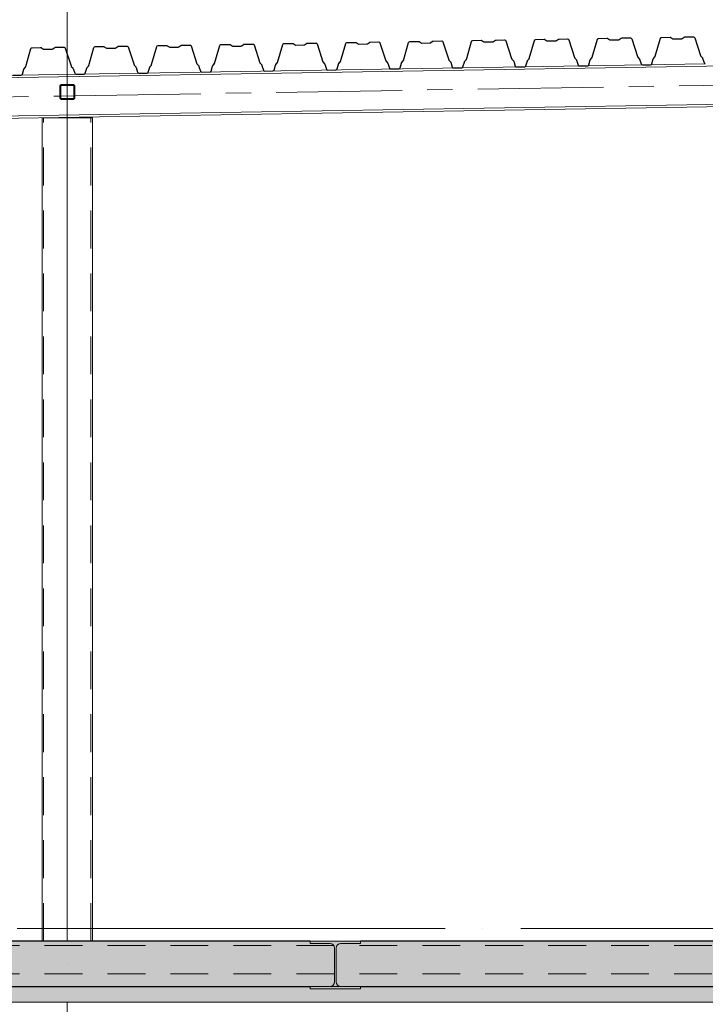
# Model space of a CAD drawing. Header units: millimetres. Extents: x 4517 to 474157, y -4632 to 9900.
# Tile 66 of 114: x 306937 to 309660, y 3099 to 7008. Entities that reach past the tile are written whole.
import ezdxf

# ---------------------------------------------------------------- set-up
doc = ezdxf.new("R2010")
doc.units = ezdxf.units.MM
for name, pattern in [('WSP_hartlijn', [800, 500, -100, 100, -100]), ('WSP_hhidden', [250, 150, -100]), ('WSP_stramienlijn', [2000, 1700, -150, 0, -150])]:
    doc.linetypes.add(name, pattern=pattern)
for name, color, linetype, lineweight in [('00_algemeen - hartlijn', 7, 'WSP_hartlijn', 13), ('00_algemeen - hhidden - 0_13mm', 7, 'WSP_hhidden', 13), ('07_stramien', 4, 'Continuous', 13), ('07_stramien - levels', 7, 'Continuous', 13), ('23_vloeren', 2, 'Continuous', 18), ('23_vloeren - hatch', 1, 'Continuous', 18), ('23_vloeren -cut-', 3, 'Continuous', 25), ('28_hoofddraagconstructies - kolommen en liggers', 1, 'Continuous', 13), ('28_hoofddraagconstructies - kolommen en liggers - staal', 1, 'Continuous', 13), ('28_hoofddraagconstructies - kolommen en liggers - staal -cut-', 2, 'Continuous', 13)]:
    doc.layers.add(name, color=color, linetype=linetype, lineweight=lineweight)

# ---------------------------------------------------------------- blocks, each defined once
blk = doc.blocks.new('28_WSP_SC_staal - RHS v18-0 - RHSH 200x100x6 - S275-1336391-as F')
at = {"layer": '00_algemeen - hartlijn'}
blk.add_line((12200, 3350), (12200, 6618.1), dxfattribs=at)
at = {"layer": '00_algemeen - hhidden - 0_13mm'}
for p, q in [((12106, 3350), (12106, 6618.1)), ((12294, 3350), (12294, 6618.1))]:
    blk.add_line(p, q, dxfattribs=at)
blk = doc.blocks.new('28_WSP_SF_staal - RHS v18-0 - SHSC 60x60x4 - S275-1328987-as F')
at = {"layer": '28_hoofddraagconstructies - kolommen en liggers', "linetype": 'WSP_hhidden'}
h = blk.add_hatch(color=256, dxfattribs=at)
h.paths.add_polyline_path([(12222, 6690.8), (12227.7, 6693.1), (12230, 6698.8), (12230, 6742.8), (12227.7, 6748.5), (12222, 6750.8), (12178, 6750.8), (12172.3, 6748.5), (12170, 6742.8), (12170, 6698.8), (12172.3, 6693.1), (12178, 6690.8)])
h.paths.add_polyline_path([(12222, 6694.8), (12178, 6694.8), (12175.2, 6696), (12174, 6698.8), (12174, 6742.8), (12175.2, 6745.6), (12178, 6746.8), (12222, 6746.8), (12224.8, 6745.6), (12226, 6742.8), (12226, 6698.8), (12224.8, 6696)])
at = {"layer": '28_hoofddraagconstructies - kolommen en liggers - staal -cut-'}
for p, q in [((12170, 6742.8), (12170, 6698.8)), ((12174, 6698.8), (12174, 6742.8)), ((12222, 6750.8), (12178, 6750.8)), ((12178, 6746.8), (12222, 6746.8)), ((12226, 6742.8), (12226, 6698.8)), ((12230, 6698.8), (12230, 6742.8)), ((12222, 6694.8), (12178, 6694.8)), ((12178, 6690.8), (12222, 6690.8))]:
    blk.add_line(p, q, dxfattribs=at)
for centre, radius, start, end in [((12178, 6742.8), 8, 90, 180), ((12178, 6742.8), 4, 90, 180), ((12222, 6742.8), 8, 360, 90), ((12222, 6742.8), 4, 360, 90), ((12178, 6698.8), 8, 180, 270), ((12178, 6698.8), 4, 180, 270), ((12222, 6698.8), 8, 270, 0), ((12222, 6698.8), 4, 270, 0)]:
    blk.add_arc(centre, radius, start, end, dxfattribs=at)
blk = doc.blocks.new('Floors 3 - Floors 3-1340461-as F')
at = {"layer": '23_vloeren - hatch', "linetype": 'WSP_hhidden', "lineweight": 13}
blk.add_hatch(color=256, dxfattribs=at).paths.add_polyline_path([(2780, 3107.5), (28920, 3107.5), (28920, 3170), (16395, 3170), (16395, 3160), (16195, 3160), (16195, 3170), (13365, 3170), (13365, 3160), (13165, 3160), (13165, 3170), (2780, 3170), (2780, 3145.4)])
at = {"layer": '23_vloeren'}
blk.add_line((28920, 3107.5), (2780, 3107.5), dxfattribs=at)
blk = doc.blocks.new('28_WSP_SF_staal - HE v21-0 - HE180A-1334711-as F')
at = {"layer": '00_algemeen - hartlijn'}
for p, q in [((12230, 6705.8), (15801.4, 6764.5)), ((9146.6, 6655), (12170, 6704.8)), ((12174, 6704.8), (12226, 6705.7))]:
    blk.add_line(p, q, dxfattribs=at)
at = {"layer": '28_hoofddraagconstructies - kolommen en liggers', "linetype": 'WSP_hhidden'}
for p, q in [((12170, 6704.8), (12174, 6704.8)), ((12226, 6705.7), (12230, 6705.8))]:
    blk.add_line(p, q, dxfattribs=at)
blk = doc.blocks.new('28_WSP_SF_staal - HE v21-0 - HE260B S355-1384947-as F')
at = {"layer": '28_hoofddraagconstructies - kolommen en liggers', "linetype": 'WSP_hhidden'}
blk.add_line((2860, 3220), (28920, 3220), dxfattribs=at)
blk = doc.blocks.new('28_WSP_SF_staal - RHS v18-0 - SHSC 60x60x4 - S275-V93-as F')
at = {"layer": '28_hoofddraagconstructies - kolommen en liggers', "linetype": 'WSP_hhidden'}
blk.add_line((12200, 6750.8), (12200, 6750.9), dxfattribs=at)
for centre, major_axis, start_param, end_param in [((12178, 6742.8), (8, 0), 1.600071, 3.115391), ((12178, 6742.8), (4, 0), 1.629346, 3.08919), ((12222, 6742.8), (8, 0), 0.026201, 1.541521), ((12222, 6742.8), (4, 0), 0.052403, 1.512246), ((12178, 6698.8), (8, 0), 3.141593, 4.712389), ((12178, 6698.8), (4, 0), 3.141593, 4.712389), ((12222, 6698.8), (8, 0), 4.712389, 6.283185), ((12222, 6698.8), (4, 0), 4.712389, 6.283185)]:
    blk.add_ellipse(centre, major_axis=major_axis, ratio=1, start_param=start_param, end_param=end_param, dxfattribs=at)
at = {"layer": '28_hoofddraagconstructies - kolommen en liggers - staal'}
for p, q in [((12170, 6743.2), (12170, 6742.8)), ((12230, 6742.8), (12230, 6743.2))]:
    blk.add_line(p, q, dxfattribs=at)

msp = doc.modelspace()

# ---------------------------------------------------------------- hatches: boundary and pattern name
at = {"layer": '23_vloeren - hatch'}
h = msp.add_hatch(color=256, dxfattribs=at)
h.paths.add_polyline_path([(297786.1, 3170), (304556.1, 3170), (304556.1, 3225.5), (304611.3, 3225.5), (304619.8, 3229), (304623.3, 3239.6), (304623.3, 3329.5), (304619.8, 3338), (304611.3, 3341.5), (304556.1, 3341.5), (304556.1, 3350), (297786.1, 3350), (297786.1, 3239.6)])
h.paths.add_polyline_path([(306031.4, 3170), (308169.8, 3170), (308182.5, 3175.3), (308187.8, 3188), (308187.8, 3322), (308182.5, 3334.7), (308169.8, 3340), (308091.1, 3340), (308091.1, 3350), (304696.1, 3350), (304696.1, 3341.5), (304640.8, 3341.5), (304632.3, 3338), (304628.8, 3329.5), (304628.8, 3237.5), (304632.3, 3229), (304640.8, 3225.5), (304696.1, 3225.5), (304696.1, 3170), (305199.7, 3170)])
h.paths.add_polyline_path([(323846.1, 3170), (323846.1, 3350), (311321.1, 3350), (311321.1, 3340), (311242.3, 3340), (311229, 3333.2), (311224.3, 3322), (311224.3, 3188), (311229.6, 3175.3), (311242.3, 3170), (323495.3, 3170)])
h.paths.add_polyline_path([(308212.3, 3170), (311199.8, 3170), (311212.5, 3175.3), (311217.8, 3188), (311217.8, 3322), (311212.5, 3334.7), (311199.8, 3340), (311121.1, 3340), (311121.1, 3350), (308291.1, 3350), (308291.1, 3340), (308212.3, 3340), (308199.2, 3333.9), (308194.3, 3322), (308194.3, 3188), (308199.6, 3175.3)])
at = {"layer": '28_hoofddraagconstructies - kolommen en liggers - staal'}
msp.add_hatch(color=256, dxfattribs=at).paths.add_polyline_path([(308291.1, 3160), (308291.1, 3170), (308212.3, 3170), (308199.6, 3175.3), (308194.3, 3188), (308194.3, 3322), (308199.6, 3334.7), (308214.4, 3340), (308291.1, 3340), (308291.1, 3350), (308091.1, 3350), (308091.1, 3340), (308169.8, 3340), (308182.9, 3333.9), (308187.8, 3322), (308187.8, 3188), (308182.5, 3175.3), (308169.8, 3170), (308091.1, 3170), (308091.1, 3160), (308214.4, 3160)])

# ---------------------------------------------------------------- linework, layer by layer
at = {"layer": '07_stramien', "linetype": 'WSP_stramienlijn'}
msp.add_line((307126.1, -4594.5), (307126.1, 9000), dxfattribs=at)
at = {"layer": '07_stramien - levels', "linetype": 'WSP_stramienlijn'}
msp.add_line((292926.1, 3400), (349200.4, 3400), dxfattribs=at)
at = {"layer": '23_vloeren'}
for p, q in [((308091.1, 3340), (308091.1, 3350)), ((308169.8, 3340), (308091.1, 3340)), ((308291.1, 3340), (308212.3, 3340)), ((308291.1, 3350), (308291.1, 3340)), ((308187.8, 3188), (308187.8, 3322)), ((308194.3, 3322), (308194.3, 3188)), ((308091.1, 3170), (308169.8, 3170)), ((308212.3, 3170), (308291.1, 3170))]:
    msp.add_line(p, q, dxfattribs=at)
at = {"layer": '23_vloeren', "linetype": 'WSP_hhidden', "lineweight": 13}
msp.add_line((308212.3, 3170), (308169.8, 3170), dxfattribs=at)
at = {"layer": '23_vloeren'}
for centre, start, end in [((308169.8, 3322), 0, 90), ((308212.3, 3322), 90, 180), ((308169.8, 3188), 270, 360), ((308212.3, 3188), 180, 270)]:
    msp.add_arc(centre, 18, start, end, dxfattribs=at)
at = {"layer": '23_vloeren -cut-'}
for p, q in [((308329.2, 6918.7), (308363, 6919.2)), ((308363, 6919.2), (308366, 6918.3)), ((308481.5, 6917.6), (308483.3, 6920.2)), ((308483.3, 6920.2), (308486.3, 6921.3)), ((308486.3, 6921.3), (308520.1, 6921.8)), ((308520.1, 6921.8), (308521.6, 6921.6)), ((308521.6, 6921.6), (308522.9, 6921)), ((308522.9, 6921), (308530.9, 6915.8)), ((308568.5, 6916.5), (308576.4, 6921.9)), ((308576.4, 6921.9), (308577.7, 6922.5)), ((308577.7, 6922.5), (308579.2, 6922.8)), ((308579.2, 6922.8), (308613, 6923.3)), ((308613, 6923.3), (308616, 6922.4)), ((308616, 6922.4), (308617.9, 6919.9)), ((308617.9, 6919.9), (308640.8, 6849)), ((308710.9, 6850.2), (308731.5, 6921.7)), ((308731.5, 6921.7), (308733.3, 6924.3)), ((308733.3, 6924.3), (308736.2, 6925.4)), ((308736.2, 6925.4), (308770.1, 6925.9)), ((308770.1, 6925.9), (308771.5, 6925.7)), ((308771.5, 6925.7), (308772.9, 6925.1)), ((308772.9, 6925.1), (308780.9, 6919.9)), ((308780.9, 6919.9), (308782.2, 6919.3)), ((308782.2, 6919.3), (308783.7, 6919.2)), ((308783.7, 6919.2), (308815.7, 6919.7)), ((308815.7, 6919.7), (308817.2, 6919.9)), ((308817.2, 6919.9), (308818.5, 6920.6)), ((308818.5, 6920.6), (308826.4, 6926)), ((308826.4, 6926), (308827.7, 6926.6)), ((308827.7, 6926.6), (308829.1, 6926.9)), ((308829.1, 6926.9), (308863, 6927.4)), ((308863, 6927.4), (308866, 6926.5)), ((308866, 6926.5), (308867.8, 6924)), ((308867.8, 6924), (308890.8, 6853.1)), ((308960.9, 6854.3), (308981.5, 6925.8)), ((308981.5, 6925.8), (308983.2, 6928.4)), ((308983.2, 6928.4), (308986.2, 6929.5)), ((308986.2, 6929.5), (309020, 6930)), ((309020, 6930), (309021.5, 6929.8)), ((309021.5, 6929.8), (309022.8, 6929.2)), ((309022.8, 6929.2), (309030.9, 6924)), ((309030.9, 6924), (309032.2, 6923.4)), ((309032.2, 6923.4), (309033.7, 6923.3)), ((309033.7, 6923.3), (309065.7, 6923.8)), ((309065.7, 6923.8), (309067.2, 6924)), ((309067.2, 6924), (309068.5, 6924.7)), ((309068.5, 6924.7), (309076.3, 6930.1)), ((309076.3, 6930.1), (309077.7, 6930.7)), ((309077.7, 6930.7), (309079.1, 6931)), ((309079.1, 6931), (309112.9, 6931.5)), ((309112.9, 6931.5), (309115.9, 6930.6)), ((309115.9, 6930.6), (309117.8, 6928.1)), ((309117.8, 6928.1), (309140.7, 6857.2)), ((309210.8, 6858.4), (309231.4, 6929.9)), ((309231.4, 6929.9), (309233.2, 6932.5)), ((309233.2, 6932.5), (309236.2, 6933.6)), ((309236.2, 6933.6), (309270, 6934.1)), ((309270, 6934.1), (309271.5, 6933.9)), ((309271.5, 6933.9), (309272.8, 6933.3)), ((309272.8, 6933.3), (309280.8, 6928.1)), ((309280.8, 6928.1), (309282.2, 6927.5)), ((309282.2, 6927.5), (309283.6, 6927.4)), ((309283.6, 6927.4), (309315.7, 6927.9)), ((309315.7, 6927.9), (309317.1, 6928.1)), ((309317.1, 6928.1), (309318.4, 6928.8)), ((309318.4, 6928.8), (309326.3, 6934.2)), ((309326.3, 6934.2), (309327.6, 6934.8)), ((309327.6, 6934.8), (309329.1, 6935.1)), ((309329.1, 6935.1), (309362.9, 6935.6)), ((309362.9, 6935.6), (309365.9, 6934.7)), ((309365.9, 6934.7), (309367.8, 6932.2)), ((309367.8, 6932.2), (309390.7, 6861.3)), ((309460.8, 6862.5), (309481.4, 6934)), ((309481.4, 6934), (309483.2, 6936.6)), ((309483.2, 6936.6), (309486.1, 6937.7)), ((309486.1, 6937.7), (309520, 6938.2)), ((309520, 6938.2), (309521.4, 6938)), ((309521.4, 6938), (309522.8, 6937.4)), ((309522.8, 6937.4), (309530.8, 6932.2)), ((309530.8, 6932.2), (309532.1, 6931.6)), ((309532.1, 6931.6), (309533.6, 6931.5)), ((309533.6, 6931.5), (309565.6, 6932)), ((309565.6, 6932), (309567.1, 6932.2)), ((309567.1, 6932.2), (309568.4, 6932.9)), ((309568.4, 6932.9), (309576.3, 6938.3)), ((309576.3, 6938.3), (309577.6, 6938.9)), ((309577.6, 6938.9), (309579, 6939.2)), ((309579, 6939.2), (309612.9, 6939.7)), ((309612.9, 6939.7), (309615.9, 6938.8)), ((309615.9, 6938.8), (309617.7, 6936.3)), ((309617.7, 6936.3), (309640.7, 6865.4)), ((306961.1, 6821.4), (306981.7, 6893)), ((306981.7, 6893), (306983.5, 6895.6)), ((306983.5, 6895.6), (306986.5, 6896.6)), ((306986.5, 6896.6), (307020.3, 6897.2)), ((307020.3, 6897.2), (307021.8, 6897)), ((307021.8, 6897), (307023.1, 6896.4)), ((307023.1, 6896.4), (307031.1, 6891.2)), ((307031.1, 6891.2), (307032.5, 6890.6)), ((307032.5, 6890.6), (307033.9, 6890.4)), ((307033.9, 6890.4), (307066, 6891)), ((307066, 6891), (307067.4, 6891.2)), ((307067.4, 6891.2), (307068.7, 6891.9)), ((307068.7, 6891.9), (307076.6, 6897.3)), ((307076.6, 6897.3), (307077.9, 6897.9)), ((307077.9, 6897.9), (307079.4, 6898.2)), ((307079.4, 6898.2), (307113.2, 6898.7)), ((307113.2, 6898.7), (307116.2, 6897.8)), ((307116.2, 6897.8), (307118.1, 6895.3)), ((307118.1, 6895.3), (307141, 6824.4)), ((307211.1, 6825.5), (307231.7, 6897.1)), ((307231.7, 6897.1), (307233.5, 6899.7)), ((307233.5, 6899.7), (307236.4, 6900.7)), ((307236.4, 6900.7), (307270.3, 6901.3)), ((307270.3, 6901.3), (307271.7, 6901.1)), ((307271.7, 6901.1), (307273.1, 6900.5)), ((307273.1, 6900.5), (307281.1, 6895.3)), ((307281.1, 6895.3), (307282.4, 6894.7)), ((307282.4, 6894.7), (307283.9, 6894.5)), ((307283.9, 6894.5), (307315.9, 6895.1)), ((307315.9, 6895.1), (307317.4, 6895.3)), ((307317.4, 6895.3), (307318.7, 6896)), ((307318.7, 6896), (307326.6, 6901.4)), ((307326.6, 6901.4), (307327.9, 6902)), ((307327.9, 6902), (307329.3, 6902.3)), ((307329.3, 6902.3), (307363.2, 6902.8)), ((307363.2, 6902.8), (307366.2, 6901.9)), ((307366.2, 6901.9), (307368, 6899.4)), ((307368, 6899.4), (307391, 6828.5)), ((307461.1, 6829.6), (307481.7, 6901.2)), ((307481.7, 6901.2), (307483.4, 6903.8)), ((307483.4, 6903.8), (307486.4, 6904.8)), ((307486.4, 6904.8), (307520.2, 6905.4)), ((307520.2, 6905.4), (307521.7, 6905.2)), ((307521.7, 6905.2), (307523, 6904.6)), ((307523, 6904.6), (307531.1, 6899.4)), ((307531.1, 6899.4), (307532.4, 6898.8)), ((307532.4, 6898.8), (307533.9, 6898.6)), ((307533.9, 6898.6), (307565.9, 6899.2)), ((307565.9, 6899.2), (307567.4, 6899.4)), ((307567.4, 6899.4), (307568.7, 6900.1)), ((307568.7, 6900.1), (307576.6, 6905.5)), ((307576.6, 6905.5), (307577.9, 6906.1)), ((307577.9, 6906.1), (307579.3, 6906.4)), ((307579.3, 6906.4), (307613.1, 6906.9)), ((307613.1, 6906.9), (307616.1, 6906)), ((307616.1, 6906), (307618, 6903.5)), ((307618, 6903.5), (307640.9, 6832.6)), ((307711, 6833.7), (307731.6, 6905.3)), ((307731.6, 6905.3), (307733.4, 6907.9)), ((307733.4, 6907.9), (307736.4, 6909)), ((307736.4, 6909), (307770.2, 6909.5)), ((307770.2, 6909.5), (307771.7, 6909.3)), ((307771.7, 6909.3), (307773, 6908.7)), ((307773, 6908.7), (307781, 6903.5)), ((307781, 6903.5), (307782.4, 6902.9)), ((307782.4, 6902.9), (307783.8, 6902.7)), ((307783.8, 6902.7), (307815.9, 6903.3)), ((307815.9, 6903.3), (307817.3, 6903.5)), ((307817.3, 6903.5), (307818.6, 6904.2)), ((307818.6, 6904.2), (307826.5, 6909.6)), ((307826.5, 6909.6), (307827.8, 6910.2)), ((307827.8, 6910.2), (307829.3, 6910.5)), ((307829.3, 6910.5), (307863.1, 6911)), ((307863.1, 6911), (307866.1, 6910.1)), ((307866.1, 6910.1), (307868, 6907.6)), ((307868, 6907.6), (307890.9, 6836.7)), ((307961, 6837.9), (307981.6, 6909.4)), ((307981.6, 6909.4), (307983.4, 6912)), ((307983.4, 6912), (307986.3, 6913.1)), ((307986.3, 6913.1), (308020.2, 6913.6)), ((308020.2, 6913.6), (308021.6, 6913.4)), ((308021.6, 6913.4), (308023, 6912.8)), ((308023, 6912.8), (308031, 6907.6)), ((308031, 6907.6), (308032.3, 6907)), ((308032.3, 6907), (308033.8, 6906.8)), ((308033.8, 6906.8), (308065.8, 6907.4)), ((308065.8, 6907.4), (308067.3, 6907.6)), ((308067.3, 6907.6), (308068.6, 6908.3)), ((308068.6, 6908.3), (308076.5, 6913.7)), ((308076.5, 6913.7), (308077.8, 6914.3)), ((308077.8, 6914.3), (308079.2, 6914.6)), ((308079.2, 6914.6), (308113.1, 6915.1)), ((308113.1, 6915.1), (308116.1, 6914.2)), ((308116.1, 6914.2), (308117.9, 6911.7)), ((308117.9, 6911.7), (308140.9, 6840.8)), ((308211, 6842), (308231.6, 6913.5)), ((308231.6, 6913.5), (308233.3, 6916.1)), ((308233.3, 6916.1), (308236.3, 6917.2)), ((308236.3, 6917.2), (308270.1, 6917.7)), ((308270.1, 6917.7), (308271.6, 6917.5)), ((308271.6, 6917.5), (308272.9, 6916.9)), ((308272.9, 6916.9), (308281, 6911.7)), ((308281, 6911.7), (308282.3, 6911.1)), ((308282.3, 6911.1), (308283.8, 6911)), ((308283.8, 6911), (308315.8, 6911.5)), ((308315.8, 6911.5), (308317.3, 6911.7)), ((308317.3, 6911.7), (308318.6, 6912.4)), ((308318.6, 6912.4), (308326.4, 6917.8)), ((308326.4, 6917.8), (308327.8, 6918.4)), ((308327.8, 6918.4), (308329.2, 6918.7)), ((308366, 6918.3), (308367.9, 6915.8)), ((308367.9, 6915.8), (308390.8, 6844.9)), ((308460.9, 6846.1), (308481.5, 6917.6)), ((308530.9, 6915.8), (308532.3, 6915.2)), ((308532.3, 6915.2), (308533.7, 6915.1)), ((308533.7, 6915.1), (308565.8, 6915.6)), ((308565.8, 6915.6), (308567.2, 6915.8)), ((308567.2, 6915.8), (308568.5, 6916.5)), ((308140.9, 6840.8), (308141.3, 6839.8)), ((308209.9, 6840.1), (308210.5, 6840.9)), ((308210.5, 6840.9), (308211, 6842)), ((308390.8, 6844.9), (308391.3, 6843.9)), ((308391.3, 6843.9), (308391.9, 6843)), ((308391.9, 6843), (308397.9, 6836.6)), ((308454.1, 6837.5), (308459.9, 6844.2)), ((308459.9, 6844.2), (308460.5, 6845.1)), ((308460.5, 6845.1), (308460.9, 6846.1)), ((308640.8, 6849), (308641.3, 6848)), ((308641.3, 6848), (308641.9, 6847.1)), ((308641.9, 6847.1), (308647.9, 6840.7)), ((308703.5, 6840.7), (308704.1, 6841.6)), ((308704.1, 6841.6), (308709.9, 6848.3)), ((308709.9, 6848.3), (308710.5, 6849.2)), ((308710.5, 6849.2), (308710.9, 6850.2)), ((308890.8, 6853.1), (308891.2, 6852.1)), ((308891.2, 6852.1), (308891.9, 6851.2)), ((308891.9, 6851.2), (308897.8, 6844.8)), ((308897.8, 6844.8), (308898.5, 6843.9)), ((308898.5, 6843.9), (308898.9, 6843)), ((308898.9, 6843), (308905.2, 6823.7)), ((308947.4, 6824.4), (308953.1, 6843.8)), ((308953.1, 6843.8), (308953.5, 6844.8)), ((308953.5, 6844.8), (308954.1, 6845.7)), ((308954.1, 6845.7), (308959.8, 6852.4)), ((308959.8, 6852.4), (308960.4, 6853.3)), ((308960.4, 6853.3), (308960.9, 6854.3)), ((309140.7, 6857.2), (309141.2, 6856.2)), ((309141.2, 6856.2), (309141.8, 6855.3)), ((309141.8, 6855.3), (309147.8, 6848.9)), ((309147.8, 6848.9), (309148.4, 6848)), ((309148.4, 6848), (309148.9, 6847.1)), ((309148.9, 6847.1), (309155.1, 6827.8)), ((309197.4, 6828.5), (309203, 6847.9)), ((309203, 6847.9), (309203.4, 6848.9)), ((309203.4, 6848.9), (309204, 6849.8)), ((309204, 6849.8), (309209.8, 6856.5)), ((309209.8, 6856.5), (309210.4, 6857.4)), ((309210.4, 6857.4), (309210.8, 6858.4)), ((309390.7, 6861.3), (309391.1, 6860.3)), ((309391.1, 6860.3), (309391.8, 6859.4)), ((309391.8, 6859.4), (309397.8, 6853)), ((309397.8, 6853), (309398.4, 6852.1)), ((309398.4, 6852.1), (309398.9, 6851.2)), ((309398.9, 6851.2), (309405.1, 6831.9)), ((309447.4, 6832.6), (309453, 6852)), ((309453, 6852), (309453.4, 6853)), ((309453.4, 6853), (309454, 6853.9)), ((309454, 6853.9), (309459.8, 6860.6)), ((309459.8, 6860.6), (309460.4, 6861.5)), ((309460.4, 6861.5), (309460.8, 6862.5)), ((309640.7, 6865.4), (309641.1, 6864.4)), ((309641.1, 6864.4), (309641.8, 6863.6)), ((309641.8, 6863.6), (309647.7, 6857.1)), ((309647.7, 6857.1), (309648.4, 6856.2)), ((309648.4, 6856.2), (309648.8, 6855.3)), ((309648.8, 6855.3), (309655.1, 6836)), ((306947.7, 6791.5), (306953.3, 6811)), ((306953.3, 6811), (306953.7, 6812)), ((306953.7, 6812), (306954.3, 6812.9)), ((306954.3, 6812.9), (306960.1, 6819.6)), ((306960.1, 6819.6), (306960.7, 6820.4)), ((306960.7, 6820.4), (306961.1, 6821.4)), ((307141, 6824.4), (307141.5, 6823.4)), ((307141.5, 6823.4), (307142.1, 6822.5)), ((307142.1, 6822.5), (307148.1, 6816.1)), ((307148.1, 6816.1), (307148.7, 6815.2)), ((307148.7, 6815.2), (307149.2, 6814.2)), ((307149.2, 6814.2), (307155.4, 6795)), ((307197.7, 6795.6), (307203.3, 6815.1)), ((307203.3, 6815.1), (307203.7, 6816.1)), ((307203.7, 6816.1), (307204.3, 6817)), ((307204.3, 6817), (307210.1, 6823.7)), ((307210.1, 6823.7), (307210.7, 6824.5)), ((307210.7, 6824.5), (307211.1, 6825.5)), ((307391, 6828.5), (307391.4, 6827.5)), ((307391.4, 6827.5), (307392.1, 6826.6)), ((307392.1, 6826.6), (307398, 6820.2)), ((307398, 6820.2), (307398.7, 6819.3)), ((307398.7, 6819.3), (307399.1, 6818.3)), ((307399.1, 6818.3), (307405.4, 6799.1)), ((307447.6, 6799.8), (307453.3, 6819.2)), ((307453.3, 6819.2), (307453.7, 6820.2)), ((307453.7, 6820.2), (307454.3, 6821.1)), ((307454.3, 6821.1), (307460, 6827.8)), ((307460, 6827.8), (307460.7, 6828.6)), ((307460.7, 6828.6), (307461.1, 6829.6)), ((307640.9, 6832.6), (307641.4, 6831.6)), ((307641.4, 6831.6), (307642, 6830.7)), ((307642, 6830.7), (307648, 6824.3)), ((307648, 6824.3), (307648.6, 6823.4)), ((307648.6, 6823.4), (307649.1, 6822.4)), ((307649.1, 6822.4), (307655.3, 6803.2)), ((307655.3, 6803.2), (307657.2, 6800.6)), ((307695.8, 6801.3), (307697.6, 6803.9)), ((307697.6, 6803.9), (307703.2, 6823.3)), ((307703.2, 6823.3), (307703.6, 6824.3)), ((307703.6, 6824.3), (307704.2, 6825.2)), ((307704.2, 6825.2), (307710, 6831.9)), ((307710, 6831.9), (307710.6, 6832.7)), ((307710.6, 6832.7), (307711, 6833.7)), ((307890.9, 6836.7), (307891.4, 6835.7)), ((307891.4, 6835.7), (307892, 6834.8)), ((307892, 6834.8), (307898, 6828.4)), ((307898, 6828.4), (307898.6, 6827.5)), ((307898.6, 6827.5), (307899.1, 6826.5)), ((307899.1, 6826.5), (307905.3, 6807.3)), ((307905.3, 6807.3), (307907.1, 6804.7)), ((307907.1, 6804.7), (307910.1, 6803.8)), ((307910.1, 6803.8), (307942.9, 6804.3)), ((307942.9, 6804.3), (307945.8, 6805.4)), ((307945.8, 6805.4), (307947.6, 6808)), ((307947.6, 6808), (307953.2, 6827.4)), ((307953.2, 6827.4), (307953.6, 6828.4)), ((307953.6, 6828.4), (307954.2, 6829.3)), ((307954.2, 6829.3), (307960, 6836)), ((307960, 6836), (307960.6, 6836.8)), ((307960.6, 6836.8), (307961, 6837.9)), ((308141.3, 6839.8), (308142, 6838.9)), ((308142, 6838.9), (308147.9, 6832.5)), ((308147.9, 6832.5), (308148.6, 6831.6)), ((308148.6, 6831.6), (308149, 6830.6)), ((308149, 6830.6), (308155.3, 6811.4)), ((308155.3, 6811.4), (308157.1, 6808.8)), ((308157.1, 6808.8), (308160.1, 6807.9)), ((308160.1, 6807.9), (308192.8, 6808.4)), ((308192.8, 6808.4), (308195.8, 6809.5)), ((308195.8, 6809.5), (308197.5, 6812.1)), ((308197.5, 6812.1), (308203.2, 6831.5)), ((308203.2, 6831.5), (308203.6, 6832.5)), ((308203.6, 6832.5), (308204.2, 6833.4)), ((308204.2, 6833.4), (308209.9, 6840.1)), ((308397.9, 6836.6), (308398.5, 6835.7)), ((308398.5, 6835.7), (308399, 6834.7)), ((308399, 6834.7), (308405.2, 6815.5)), ((308405.2, 6815.5), (308407.1, 6812.9)), ((308407.1, 6812.9), (308410.1, 6812)), ((308410.1, 6812), (308442.8, 6812.5)), ((308442.8, 6812.5), (308445.7, 6813.6)), ((308445.7, 6813.6), (308447.5, 6816.2)), ((308447.5, 6816.2), (308453.1, 6835.6)), ((308453.1, 6835.6), (308453.5, 6836.6)), ((308453.5, 6836.6), (308454.1, 6837.5)), ((308647.9, 6840.7), (308648.5, 6839.8)), ((308648.5, 6839.8), (308649, 6838.8)), ((308649, 6838.8), (308655.2, 6819.6)), ((308655.2, 6819.6), (308657, 6817)), ((308657, 6817), (308660, 6816.1)), ((308660, 6816.1), (308692.8, 6816.6)), ((308692.8, 6816.6), (308695.7, 6817.7)), ((308695.7, 6817.7), (308697.5, 6820.3)), ((308697.5, 6820.3), (308703.1, 6839.7)), ((308703.1, 6839.7), (308703.5, 6840.7)), ((308905.2, 6823.7), (308907, 6821.1)), ((308907, 6821.1), (308910, 6820.2)), ((308910, 6820.2), (308942.7, 6820.7)), ((308942.7, 6820.7), (308945.7, 6821.8)), ((308945.7, 6821.8), (308947.4, 6824.4)), ((309155.1, 6827.8), (309157, 6825.2)), ((309157, 6825.2), (309160, 6824.3)), ((309160, 6824.3), (309192.7, 6824.8)), ((309192.7, 6824.8), (309195.6, 6825.9)), ((309195.6, 6825.9), (309197.4, 6828.5)), ((309405.1, 6831.9), (309406.9, 6829.3)), ((309406.9, 6829.3), (309409.9, 6828.4)), ((309409.9, 6828.4), (309442.7, 6828.9)), ((309442.7, 6828.9), (309445.6, 6830)), ((309445.6, 6830), (309447.4, 6832.6)), ((309655.1, 6836), (309656.9, 6833.4)), ((309656.9, 6833.4), (309659.9, 6832.5)), ((306910.3, 6787.4), (306943, 6787.9)), ((306943, 6787.9), (306945.9, 6789)), ((306945.9, 6789), (306947.7, 6791.5)), ((307155.4, 6795), (307157.3, 6792.4)), ((307157.3, 6792.4), (307160.2, 6791.5)), ((307160.2, 6791.5), (307193, 6792)), ((307193, 6792), (307195.9, 6793.1)), ((307195.9, 6793.1), (307197.7, 6795.6)), ((307405.4, 6799.1), (307407.2, 6796.5)), ((307407.2, 6796.5), (307410.2, 6795.6)), ((307410.2, 6795.6), (307442.9, 6796.1)), ((307442.9, 6796.1), (307445.9, 6797.2)), ((307445.9, 6797.2), (307447.6, 6799.8)), ((307657.2, 6800.6), (307660.2, 6799.7)), ((307660.2, 6799.7), (307692.9, 6800.2)), ((307692.9, 6800.2), (307695.8, 6801.3)), ((308091.1, 3350), (304696.1, 3350)), ((311121.1, 3350), (308291.1, 3350)), ((304696.1, 3170), (308091.1, 3170)), ((308291.1, 3170), (311121.1, 3170))]:
    msp.add_line(p, q, dxfattribs=at)
at = {"layer": '28_hoofddraagconstructies - kolommen en liggers', "linetype": 'WSP_hhidden'}
msp.add_line((297786.1, 3332.5), (323846.1, 3332.5), dxfattribs=at)
at = {"layer": '28_hoofddraagconstructies - kolommen en liggers - staal'}
for p, q in [((309659.9, 6832.5), (297965.1, 6640)), ((298066.1, 6632.2), (310726.2, 6840.5)), ((297927.3, 6477.9), (310728.7, 6688.5)), ((297927.5, 6468.4), (310728.9, 6679)), ((307026.1, 6618.1), (307026.1, 3350)), ((307029.1, 6618.1), (307035.1, 6618.1)), ((307217.1, 6618.1), (307035.1, 6618.1)), ((307226.1, 6618.1), (307217.1, 6618.1)), ((307226.1, 3350), (307226.1, 6618.1)), ((308091.1, 3350), (308091.1, 3340)), ((308091.1, 3340), (308169.8, 3340)), ((308212.3, 3340), (308291.1, 3340)), ((308291.1, 3340), (308291.1, 3350)), ((308187.8, 3322), (308187.8, 3188)), ((308194.3, 3188), (308194.3, 3322)), ((308169.8, 3170), (308091.1, 3170)), ((308291.1, 3170), (308212.3, 3170)), ((297626.1, 3107.5), (324006.1, 3107.5))]:
    msp.add_line(p, q, dxfattribs=at)
for centre, start, end in [((308169.8, 3322), 0, 90), ((308212.3, 3322), 90, 180), ((308169.8, 3188), 270, 0), ((308212.3, 3188), 180, 270)]:
    msp.add_arc(centre, 18, start, end, dxfattribs=at)
at = {"layer": '28_hoofddraagconstructies - kolommen en liggers - staal -cut-'}
for p, q in [((308291.1, 3350), (308091.1, 3350)), ((308091.1, 3170), (308091.1, 3160)), ((308291.1, 3160), (308291.1, 3170)), ((308091.1, 3160), (308291.1, 3160))]:
    msp.add_line(p, q, dxfattribs=at)

# ---------------------------------------------------------------- block references
at = {"layer": '00_algemeen - hartlijn'}
msp.add_blockref('28_WSP_SF_staal - RHS v18-0 - SHSC 60x60x4 - S275-1328987-as F', (294926.1, 0), dxfattribs=at)
at = {"layer": '00_algemeen - hhidden - 0_13mm'}
msp.add_blockref('28_WSP_SC_staal - RHS v18-0 - RHSH 200x100x6 - S275-1336391-as F', (294926.1, 0), dxfattribs=at)
at = {"layer": '23_vloeren'}
msp.add_blockref('Floors 3 - Floors 3-1340461-as F', (294926.1, 0), dxfattribs=at)
at = {"layer": '28_hoofddraagconstructies - kolommen en liggers', "linetype": 'WSP_hhidden'}
for name in ['28_WSP_SF_staal - HE v21-0 - HE180A-1334711-as F', '28_WSP_SF_staal - RHS v18-0 - SHSC 60x60x4 - S275-V93-as F', '28_WSP_SF_staal - HE v21-0 - HE260B S355-1384947-as F']:
    msp.add_blockref(name, (294926.1, 0), dxfattribs=at)

doc.saveas('drawing.dxf')
